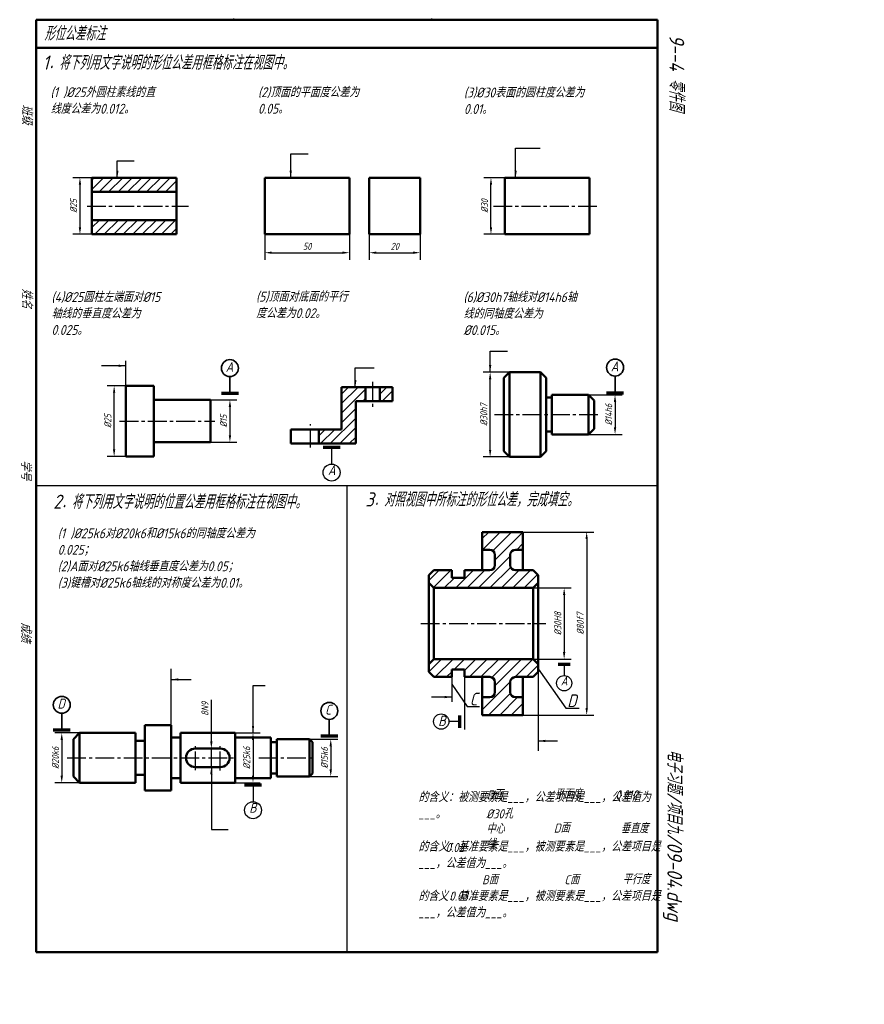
# Model space of a CAD drawing. Header units: millimetres. Extents: x 73 to 372, y -276 to 72.
import ezdxf

# ---------------------------------------------------------------- set-up
doc = ezdxf.new("R2010")
doc.units = ezdxf.units.MM
doc.header["$LTSCALE"] = 0.7
doc.linetypes.add('CENTER2', pattern=[28.575, 19.05, -3.175, 3.175, -3.175])
for name, color, linetype in [('剖面线层', 7, 'Continuous'), ('尺寸层', 221, 'Continuous'), ('符号层', 7, 'Continuous'), ('细实线层', 7, 'Continuous')]:
    doc.layers.add(name, color=color, linetype=linetype)
for name, color, linetype, lineweight in [('文字层', 227, 'Continuous', 20), ('点画线层', 3, 'CENTER2', 25), ('粗实线层', 7, 'Continuous', 50)]:
    doc.layers.add(name, color=color, linetype=linetype, lineweight=lineweight)
doc.styles.add('工程字体（斜）', font='gbeitc.shx', dxfattribs={"bigfont": 'gbcbig.shx'})
doc.styles.add('工程斜体', font='gbeitc.shx', dxfattribs={"bigfont": 'gbcbig.shx'})
doc.dimstyles.new('gb35', dxfattribs={"dimtxt": 2.5, "dimasz": 2.5, "dimexe": 2.5, "dimexo": 0, "dimgap": 1, "dimtad": 1, "dimdsep": 46, "dimtxsty": '工程字体（斜）', "dimcen": 0, "dimadec": 0, "dimazin": 0, "dimtfac": 1, "dimtmove": 0, "dimatfit": 3, "dimfxl": 0, "dimarcsym": 0})

# ---------------------------------------------------------------- blocks, each defined once
blk = doc.blocks.new('*D17')
at = {"layer": 'Defpoints', "color": 0, "ltscale": 0.5}
for p in [(98.66, 16.09), (94.45, -3.91), (98.66, -3.91)]:
    blk.add_point(p, dxfattribs=at)
at = {"layer": '尺寸层', "color": 0, "lineweight": -2, "ltscale": 0.5}
for p, q in [((98.66, 16.09), (91.95, 16.09)), ((94.45, 13.59), (94.45, -1.41)), ((98.66, -3.91), (91.95, -3.91))]:
    blk.add_line(p, q, dxfattribs=at)
at = {"layer": '尺寸层', "color": 0, "ltscale": 0.5}
for points in [[(94.03, 13.59), (94.86, 13.59), (94.45, 16.09)], [(94.03, -1.41), (94.86, -1.41), (94.45, -3.91)]]:
    blk.add_solid(points, dxfattribs=at)
at = {"layer": '尺寸层', "color": 0, "ltscale": 0.5, "insert": (92.2, 6.09), "char_height": 2.5, "attachment_point": 5, "rotation": 90, "style": '工程字体（斜）'}
blk.add_mtext('%%C25', dxfattribs=at)
blk = doc.blocks.new('*D18')
at = {"layer": 'Defpoints', "color": 0, "ltscale": 0.5}
for p in [(159.86, -3.91), (189.86, -3.91), (189.86, -10.44)]:
    blk.add_point(p, dxfattribs=at)
at = {"layer": '尺寸层', "color": 0, "lineweight": -2, "ltscale": 0.5}
for p, q in [((159.86, -3.91), (159.86, -12.94)), ((189.86, -3.91), (189.86, -12.94)), ((162.36, -10.44), (187.36, -10.44))]:
    blk.add_line(p, q, dxfattribs=at)
at = {"layer": '尺寸层', "color": 0, "ltscale": 0.5}
for points in [[(162.36, -10.02), (162.36, -10.85), (159.86, -10.44)], [(187.36, -10.02), (187.36, -10.85), (189.86, -10.44)]]:
    blk.add_solid(points, dxfattribs=at)
at = {"layer": '尺寸层', "color": 0, "ltscale": 0.5, "insert": (174.86, -8.19), "char_height": 2.5, "attachment_point": 5, "style": '工程字体（斜）'}
blk.add_mtext('50', dxfattribs=at)
blk = doc.blocks.new('*D19')
at = {"layer": 'Defpoints', "color": 0, "ltscale": 0.5}
for p in [(196.86, -3.91), (214.86, -3.91), (214.86, -10.44)]:
    blk.add_point(p, dxfattribs=at)
at = {"layer": '尺寸层', "color": 0, "lineweight": -2, "ltscale": 0.5}
for p, q in [((196.86, -3.91), (196.86, -12.94)), ((214.86, -3.91), (214.86, -12.94)), ((199.36, -10.44), (212.36, -10.44))]:
    blk.add_line(p, q, dxfattribs=at)
at = {"layer": '尺寸层', "color": 0, "ltscale": 0.5}
for points in [[(199.36, -10.02), (199.36, -10.85), (196.86, -10.44)], [(212.36, -10.02), (212.36, -10.85), (214.86, -10.44)]]:
    blk.add_solid(points, dxfattribs=at)
at = {"layer": '尺寸层', "color": 0, "ltscale": 0.5, "insert": (205.86, -8.19), "char_height": 2.5, "attachment_point": 5, "style": '工程字体（斜）'}
blk.add_mtext('20', dxfattribs=at)
blk = doc.blocks.new('*D20')
at = {"layer": 'Defpoints', "color": 0, "ltscale": 0.5}
for p in [(239.92, 16.09), (244.78, 16.09), (244.78, -3.91)]:
    blk.add_point(p, dxfattribs=at)
at = {"layer": '尺寸层', "color": 0, "lineweight": -2, "ltscale": 0.5}
for p, q in [((244.78, 16.09), (237.42, 16.09)), ((239.92, -1.41), (239.92, 13.59)), ((244.78, -3.91), (237.42, -3.91))]:
    blk.add_line(p, q, dxfattribs=at)
at = {"layer": '尺寸层', "color": 0, "ltscale": 0.5}
for points in [[(239.51, 13.59), (240.34, 13.59), (239.92, 16.09)], [(239.51, -1.41), (240.34, -1.41), (239.92, -3.91)]]:
    blk.add_solid(points, dxfattribs=at)
at = {"layer": '尺寸层', "color": 0, "ltscale": 0.5, "insert": (237.67, 6.09), "char_height": 2.5, "attachment_point": 5, "rotation": 90, "style": '工程字体（斜）'}
blk.add_mtext('%%C30', dxfattribs=at)
blk = doc.blocks.new('*D21')
at = {"layer": 'Defpoints', "color": 0, "ltscale": 0.5}
for p in [(106.55, -57.52), (110.64, -57.52), (110.64, -82.52)]:
    blk.add_point(p, dxfattribs=at)
at = {"layer": '尺寸层', "color": 0, "lineweight": -2, "ltscale": 0.5}
for p, q in [((110.64, -57.52), (104.05, -57.52)), ((106.55, -80.02), (106.55, -60.02)), ((110.64, -82.52), (104.05, -82.52))]:
    blk.add_line(p, q, dxfattribs=at)
at = {"layer": '尺寸层', "color": 0, "ltscale": 0.5}
for points in [[(106.13, -60.02), (106.96, -60.02), (106.55, -57.52)], [(106.13, -80.02), (106.96, -80.02), (106.55, -82.52)]]:
    blk.add_solid(points, dxfattribs=at)
at = {"layer": '尺寸层', "color": 0, "ltscale": 0.5, "insert": (104.3, -70.02), "char_height": 2.5, "attachment_point": 5, "rotation": 90, "style": '工程字体（斜）'}
blk.add_mtext('%%C25', dxfattribs=at)
blk = doc.blocks.new('*D22')
at = {"layer": 'Defpoints', "color": 0, "ltscale": 0.5}
for p in [(140.64, -62.52), (140.64, -77.52), (147.53, -77.52)]:
    blk.add_point(p, dxfattribs=at)
at = {"layer": '尺寸层', "color": 0, "lineweight": -2, "ltscale": 0.5}
for p, q in [((140.64, -62.52), (150.03, -62.52)), ((147.53, -65.02), (147.53, -75.02)), ((140.64, -77.52), (150.03, -77.52))]:
    blk.add_line(p, q, dxfattribs=at)
at = {"layer": '尺寸层', "color": 0, "ltscale": 0.5}
for points in [[(147.11, -65.02), (147.95, -65.02), (147.53, -62.52)], [(147.11, -75.02), (147.95, -75.02), (147.53, -77.52)]]:
    blk.add_solid(points, dxfattribs=at)
at = {"layer": '尺寸层', "color": 0, "ltscale": 0.5, "insert": (145.28, -70.02), "char_height": 2.5, "attachment_point": 5, "rotation": 90, "style": '工程字体（斜）'}
blk.add_mtext('%%c15', dxfattribs=at)
blk = doc.blocks.new('*D23')
at = {"layer": 'Defpoints', "color": 0, "ltscale": 0.5}
for p in [(239.62, -52.74), (246.45, -52.74), (246.45, -82.74)]:
    blk.add_point(p, dxfattribs=at)
at = {"layer": '尺寸层', "color": 0, "lineweight": -2, "ltscale": 0.5}
for p, q in [((246.45, -52.74), (237.12, -52.74)), ((239.62, -80.24), (239.62, -55.24)), ((246.45, -82.74), (237.12, -82.74))]:
    blk.add_line(p, q, dxfattribs=at)
at = {"layer": '尺寸层', "color": 0, "ltscale": 0.5}
for points in [[(239.21, -55.24), (240.04, -55.24), (239.62, -52.74)], [(239.21, -80.24), (240.04, -80.24), (239.62, -82.74)]]:
    blk.add_solid(points, dxfattribs=at)
at = {"layer": '尺寸层', "color": 0, "ltscale": 0.5, "insert": (237.37, -67.74), "char_height": 2.5, "attachment_point": 5, "rotation": 90, "style": '工程字体（斜）'}
blk.add_mtext('%%C30h7', dxfattribs=at)
blk = doc.blocks.new('*D24')
at = {"layer": 'Defpoints', "color": 0, "ltscale": 0.5}
for p in [(274.45, -60.74), (274.45, -74.74), (283.83, -74.74)]:
    blk.add_point(p, dxfattribs=at)
at = {"layer": '尺寸层', "color": 0, "lineweight": -2, "ltscale": 0.5}
for p, q in [((274.45, -60.74), (286.33, -60.74)), ((283.83, -63.24), (283.83, -72.24)), ((274.45, -74.74), (286.33, -74.74))]:
    blk.add_line(p, q, dxfattribs=at)
at = {"layer": '尺寸层', "color": 0, "ltscale": 0.5}
for points in [[(283.42, -63.24), (284.25, -63.24), (283.83, -60.74)], [(283.42, -72.24), (284.25, -72.24), (283.83, -74.74)]]:
    blk.add_solid(points, dxfattribs=at)
at = {"layer": '尺寸层', "color": 0, "ltscale": 0.5, "insert": (281.58, -67.74), "char_height": 2.5, "attachment_point": 5, "rotation": 90, "style": '工程字体（斜）'}
blk.add_mtext('%%C14h6', dxfattribs=at)
blk = doc.blocks.new('*D25')
at = {"layer": 'Defpoints', "color": 0, "ltscale": 0.5}
for p in [(254.84, -129.1), (254.84, -154.3), (265.82, -154.3)]:
    blk.add_point(p, dxfattribs=at)
at = {"layer": '尺寸层', "color": 0, "lineweight": -2, "ltscale": 0.5}
for p, q in [((254.84, -129.1), (268.32, -129.1)), ((265.82, -131.6), (265.82, -151.8)), ((254.84, -154.3), (268.32, -154.3))]:
    blk.add_line(p, q, dxfattribs=at)
at = {"layer": '尺寸层', "color": 0, "ltscale": 0.5}
for points in [[(265.4, -131.6), (266.24, -131.6), (265.82, -129.1)], [(265.4, -151.8), (266.24, -151.8), (265.82, -154.3)]]:
    blk.add_solid(points, dxfattribs=at)
at = {"layer": '尺寸层', "color": 0, "ltscale": 0.5, "insert": (263.57, -141.7), "char_height": 2.5, "attachment_point": 5, "rotation": 90, "style": '工程字体（斜）'}
blk.add_mtext('%%C30H8', dxfattribs=at)
blk = doc.blocks.new('*D26')
at = {"layer": 'Defpoints', "color": 0, "ltscale": 0.5}
for p in [(251.24, -109.3), (251.24, -174.1), (273.79, -174.1)]:
    blk.add_point(p, dxfattribs=at)
at = {"layer": '尺寸层', "color": 0, "lineweight": -2, "ltscale": 0.5}
for p, q in [((251.24, -109.3), (276.29, -109.3)), ((273.79, -111.8), (273.79, -171.6)), ((251.24, -174.1), (276.29, -174.1))]:
    blk.add_line(p, q, dxfattribs=at)
at = {"layer": '尺寸层', "color": 0, "ltscale": 0.5}
for points in [[(273.38, -111.8), (274.21, -111.8), (273.79, -109.3)], [(273.38, -171.6), (274.21, -171.6), (273.79, -174.1)]]:
    blk.add_solid(points, dxfattribs=at)
at = {"layer": '尺寸层', "color": 0, "ltscale": 0.5, "insert": (271.54, -141.7), "char_height": 2.5, "attachment_point": 5, "rotation": 90, "style": '工程字体（斜）'}
blk.add_mtext('%%C80f7', dxfattribs=at)
blk = doc.blocks.new('*D27')
at = {"layer": 'Defpoints', "color": 0, "ltscale": 0.5}
for p in [(94.32, -180.42), (88.01, -198.02), (94.32, -198.02)]:
    blk.add_point(p, dxfattribs=at)
at = {"layer": '尺寸层', "color": 0, "lineweight": -2, "ltscale": 0.5}
for p, q in [((94.32, -180.42), (85.51, -180.42)), ((88.01, -182.92), (88.01, -195.52)), ((94.32, -198.02), (85.51, -198.02))]:
    blk.add_line(p, q, dxfattribs=at)
at = {"layer": '尺寸层', "color": 0, "ltscale": 0.5}
for points in [[(87.59, -182.92), (88.43, -182.92), (88.01, -180.42)], [(87.59, -195.52), (88.43, -195.52), (88.01, -198.02)]]:
    blk.add_solid(points, dxfattribs=at)
at = {"layer": '尺寸层', "color": 0, "ltscale": 0.5, "insert": (85.76, -189.22), "char_height": 2.5, "attachment_point": 5, "rotation": 90, "style": '工程字体（斜）'}
blk.add_mtext('%%C20k6', dxfattribs=at)
blk = doc.blocks.new('*D28')
at = {"layer": 'Defpoints', "color": 0, "ltscale": 0.5}
for p in [(144.1, -185.92), (140.95, -192.52), (144.1, -192.52)]:
    blk.add_point(p, dxfattribs=at)
at = {"layer": '尺寸层', "color": 0, "lineweight": -2, "ltscale": 0.5}
for p, q in [((140.95, -183.42), (140.95, -168.71)), ((144.1, -185.92), (138.45, -185.92)), ((140.95, -192.52), (140.95, -185.92)), ((144.1, -192.52), (138.45, -192.52)), ((140.95, -195.02), (140.95, -197.52))]:
    blk.add_line(p, q, dxfattribs=at)
at = {"layer": '尺寸层', "color": 0, "ltscale": 0.5}
for points in [[(140.54, -183.42), (141.37, -183.42), (140.95, -185.92)], [(140.54, -195.02), (141.37, -195.02), (140.95, -192.52)]]:
    blk.add_solid(points, dxfattribs=at)
at = {"layer": '尺寸层', "color": 0, "ltscale": 0.5, "insert": (138.7, -171.88), "char_height": 2.5, "attachment_point": 5, "rotation": 90, "style": '工程字体（斜）'}
blk.add_mtext('8N9', dxfattribs=at)
blk = doc.blocks.new('*D29')
at = {"layer": 'Defpoints', "color": 0, "ltscale": 0.5}
for p in [(175.63, -182.62), (175.63, -195.82), (183.21, -195.82)]:
    blk.add_point(p, dxfattribs=at)
at = {"layer": '尺寸层', "color": 0, "lineweight": -2, "ltscale": 0.5}
for p, q in [((175.63, -182.62), (185.71, -182.62)), ((183.21, -185.12), (183.21, -193.32)), ((175.63, -195.82), (185.71, -195.82))]:
    blk.add_line(p, q, dxfattribs=at)
at = {"layer": '尺寸层', "color": 0, "ltscale": 0.5}
for points in [[(182.79, -185.12), (183.62, -185.12), (183.21, -182.62)], [(182.79, -193.32), (183.62, -193.32), (183.21, -195.82)]]:
    blk.add_solid(points, dxfattribs=at)
at = {"layer": '尺寸层', "color": 0, "ltscale": 0.5, "insert": (180.96, -189.22), "char_height": 2.5, "attachment_point": 5, "rotation": 90, "style": '工程字体（斜）'}
blk.add_mtext('%%C15k6', dxfattribs=at)
blk = doc.blocks.new('*D30')
at = {"layer": 'Defpoints', "color": 0, "ltscale": 0.5}
for p in [(149.33, -180.42), (149.33, -198.02), (155.7, -198.02)]:
    blk.add_point(p, dxfattribs=at)
at = {"layer": '尺寸层', "color": 0, "lineweight": -2, "ltscale": 0.5}
for p, q in [((149.33, -180.42), (158.2, -180.42)), ((155.7, -182.92), (155.7, -195.52)), ((149.33, -198.02), (158.2, -198.02))]:
    blk.add_line(p, q, dxfattribs=at)
at = {"layer": '尺寸层', "color": 0, "ltscale": 0.5}
for points in [[(155.29, -182.92), (156.12, -182.92), (155.7, -180.42)], [(155.29, -195.52), (156.12, -195.52), (155.7, -198.02)]]:
    blk.add_solid(points, dxfattribs=at)
at = {"layer": '尺寸层', "color": 0, "ltscale": 0.5, "insert": (153.45, -189.22), "char_height": 2.5, "attachment_point": 5, "rotation": 90, "style": '工程字体（斜）'}
blk.add_mtext('%%C25k6', dxfattribs=at)
blk = doc.blocks.new('基准代号上')
at = {"layer": '符号层', "lineweight": 35}
blk.add_line((0, 0), (0, 6), dxfattribs=at)
at = {"layer": '符号层', "lineweight": 70}
blk.add_line((3, 0), (-3, 0), dxfattribs=at)
at = {"layer": '符号层', "lineweight": 25}
blk.add_line((3, 0), (0, 0), dxfattribs=at)
at = {"layer": '符号层', "lineweight": 35}
blk.add_circle((0, 9), 3, dxfattribs=at)
at = {"layer": '细实线层', "ltscale": 0.5, "style": '工程字体（斜）'}
blk.add_attdef('A', (-1.51, 7.67), '', height=3.5, dxfattribs=at)
blk = doc.blocks.new('基准代号')
at = {"layer": '符号层', "lineweight": 70}
blk.add_line((-3, 0), (3, 0), dxfattribs=at)
at = {"layer": '符号层', "lineweight": 25}
for p, q in [((-3, 0), (0, 0)), ((0, 0), (0, -6))]:
    blk.add_line(p, q, dxfattribs=at)
blk.add_circle((0, -9), 3, dxfattribs=at)
at = {"layer": '符号层', "lineweight": 25, "style": '工程字体（斜）'}
blk.add_attdef('A', (-1.32, -9.88), '', height=3.5, dxfattribs=at)

msp = doc.modelspace()

# ---------------------------------------------------------------- hatches: boundary and pattern name
at = {"layer": '剖面线层', "ltscale": 0.5}
h = msp.add_hatch(dxfattribs=at)
h.set_pattern_fill('ANSI31', scale=0.75, style=0)
h.set_pattern_definition([(45, (-499.277, -663.4869), (-1.683798, 1.683798), [])])
h.paths.add_polyline_path([(128.658, 11.087), (128.658, 16.087), (98.658, 16.087), (98.658, 11.087)])
h.paths.add_polyline_path([(98.658, 1.087), (98.658, -3.913), (128.658, -3.913), (128.658, 1.087)])
h = msp.add_hatch(dxfattribs=at)
h.set_pattern_fill('ANSI31', scale=0.75, style=0)
h.set_pattern_definition([(45, (-491.8073, -661.884), (-1.683798, 1.683798), [])])
h.paths.add_polyline_path([(205.036, -57.994), (200.536, -57.994), (200.536, -62.994), (205.036, -62.994)])
h.paths.add_polyline_path([(192.036, -62.994), (195.536, -62.994), (195.536, -57.994), (187.036, -57.994), (187.036, -72.994), (179.036, -72.994), (179.036, -77.994), (192.036, -77.994)])
h = msp.add_hatch(dxfattribs=at)
h.set_pattern_fill('ANSI31', scale=0.9, style=0)
h.set_pattern_definition([(45, (-328.064, -599.735), (-2.020558, 2.020558), [])])
h.paths.add_polyline_path([(239.542, -122.797), (230.542, -122.797), (230.542, -125.497), (226.042, -125.497), (226.042, -122.797), (219.742, -122.797), (217.942, -124.597), (217.942, -127.297), (219.742, -129.097), (254.842, -129.097), (256.642, -127.297), (256.642, -124.597), (254.842, -122.797), (248.542, -122.797, -0.4142136), (246.742, -120.997), (246.742, -117.397, -0.4142136), (248.542, -115.597), (251.242, -115.597), (251.242, -109.297), (236.842, -109.297), (236.842, -115.597), (239.542, -115.597, -0.4142136), (241.342, -117.397), (241.342, -120.997, -0.4142136)])
h.paths.add_polyline_path([(241.342, -162.397), (241.342, -165.997, -0.4142136), (239.542, -167.797), (236.842, -167.797), (236.842, -174.097), (251.242, -174.097), (251.242, -167.797), (248.542, -167.797, -0.4142136), (246.742, -165.997), (246.742, -162.397, -0.4142136), (248.542, -160.597), (254.842, -160.597), (256.642, -158.797), (256.642, -156.097), (254.842, -154.297), (219.742, -154.297), (217.942, -156.097), (217.942, -158.797), (219.742, -160.597), (226.042, -160.597), (226.042, -157.897), (230.542, -157.897), (230.542, -160.597), (239.542, -160.597, -0.4142136)])

# ---------------------------------------------------------------- linework, layer by layer
at = {"layer": '剖面线层', "color": 7, "ltscale": 0.5}
for p, q in [((298.909, -92.97), (78.909, -92.97)), ((188.909, -92.97), (188.909, -257.97))]:
    msp.add_line(p, q, dxfattribs=at)
at = {"layer": '尺寸层'}
for p, q in [((110.644, -57.523), (110.644, -48.654)), ((126.771, -177.668), (126.771, -157.693))]:
    msp.add_line(p, q, dxfattribs=at)
at = {"layer": '尺寸层', "color": 7, "ltscale": 0.5}
for p, q in [((256.642, -157.673), (266.442, -171.66)), ((256.642, -158.797), (256.642, -186.692)), ((226.042, -160.597), (226.042, -169.367)), ((226.042, -163.186), (231.436, -171.052)), ((230.542, -160.597), (230.542, -179.139)), ((231.436, -171.052), (235.814, -171.052)), ((266.442, -171.66), (271.134, -171.66))]:
    msp.add_line(p, q, dxfattribs=at)
at = {"layer": '点画线层', "color": 7, "ltscale": 0.5}
for p, q in [((96.95, 6.087), (132.831, 6.087)), ((240.757, 6.087), (278.009, 6.087)), ((198.036, -56.122), (198.036, -65.234)), ((241.115, -67.736), (278.359, -67.736)), ((108.505, -70.023), (142.192, -70.023)), ((176.036, -79.417), (176.036, -71.119)), ((215.078, -141.697), (259.319, -141.697)), ((135.301, -193.607), (135.301, -185.07)), ((144.101, -193.685), (144.101, -185.114)), ((89.921, -189.218), (149.331, -189.218)), ((157.757, -189.218), (177.751, -189.218))]:
    msp.add_line(p, q, dxfattribs=at)
at = {"layer": '符号层', "lineweight": 70}
for p, q in [((263.759, -156.097), (267.895, -156.097)), ((228.742, -174.25), (228.742, -178.65))]:
    msp.add_line(p, q, dxfattribs=at)
at = {"layer": '符号层', "lineweight": 25}
for p, q in [((265.819, -156.097), (265.819, -160.1)), ((228.742, -176.369), (225.003, -176.369))]:
    msp.add_line(p, q, dxfattribs=at)
for centre in [(265.819, -162.8), (222.303, -176.369)]:
    msp.add_circle(centre, 2.7, dxfattribs=at)
at = {"layer": '粗实线层', "color": 7, "ltscale": 0.5}
for p, q in [((78.909, 72.03), (78.909, -257.97)), ((288.909, 72.03), (78.909, 72.03)), ((298.909, 72.03), (288.909, 72.03)), ((298.909, -257.97), (298.909, 72.03)), ((298.909, 62.03), (78.909, 62.03)), ((98.658, 16.087), (98.658, -3.913)), ((128.658, 16.087), (98.658, 16.087)), ((128.658, -3.913), (128.658, 16.087)), ((159.858, 16.087), (159.858, -3.913)), ((189.858, 16.087), (159.858, 16.087)), ((189.858, -3.913), (189.858, 16.087)), ((214.862, 16.087), (196.862, 16.087)), ((196.862, 16.087), (196.862, -3.913)), ((214.862, -3.913), (214.862, 16.087)), ((244.784, 16.087), (244.784, -3.913)), ((274.784, 16.087), (244.784, 16.087)), ((274.784, -3.913), (274.784, 16.087)), ((128.658, 11.087), (98.658, 11.087)), ((98.658, 1.087), (128.658, 1.087)), ((98.658, -3.913), (128.658, -3.913)), ((159.858, -3.913), (189.858, -3.913)), ((196.862, -3.913), (214.862, -3.913)), ((244.784, -3.913), (274.784, -3.913)), ((244.449, -54.736), (246.449, -52.736)), ((244.449, -67.736), (244.449, -54.736)), ((246.449, -52.736), (257.449, -52.736)), ((246.449, -52.736), (246.449, -67.736)), ((259.449, -54.736), (257.449, -52.736)), ((257.449, -52.736), (257.449, -67.736)), ((259.449, -54.736), (259.449, -67.736)), ((120.644, -57.523), (110.644, -57.523)), ((110.644, -57.523), (110.644, -82.523)), ((120.644, -82.523), (120.644, -57.523)), ((187.036, -72.994), (187.036, -57.994)), ((187.036, -57.994), (205.036, -57.994)), ((195.536, -62.994), (195.536, -57.994)), ((200.536, -62.994), (200.536, -57.994)), ((205.036, -57.994), (205.036, -62.994)), ((120.644, -62.523), (140.644, -62.523)), ((140.644, -62.523), (140.644, -77.523)), ((261.449, -61.736), (259.449, -61.736)), ((261.449, -67.736), (261.449, -60.736)), ((261.449, -60.736), (274.449, -60.736)), ((276.449, -62.736), (274.449, -60.736)), ((274.449, -60.736), (274.449, -67.736)), ((192.036, -77.994), (192.036, -62.994)), ((205.036, -62.994), (192.036, -62.994)), ((276.449, -62.736), (276.449, -67.736)), ((244.449, -67.736), (244.449, -80.736)), ((246.449, -82.736), (246.449, -67.736)), ((257.449, -82.736), (257.449, -67.736)), ((259.449, -80.736), (259.449, -67.736)), ((261.449, -67.736), (261.449, -74.736)), ((274.449, -74.736), (274.449, -67.736)), ((276.449, -72.736), (276.449, -67.736)), ((169.036, -77.994), (169.036, -72.994)), ((169.036, -72.994), (187.036, -72.994)), ((179.036, -77.994), (179.036, -72.994)), ((276.449, -72.736), (274.449, -74.736)), ((261.449, -73.736), (259.449, -73.736)), ((261.449, -74.736), (274.449, -74.736)), ((140.644, -77.523), (120.644, -77.523)), ((169.036, -77.994), (192.036, -77.994)), ((110.644, -82.523), (120.644, -82.523)), ((244.449, -80.736), (246.449, -82.736)), ((246.449, -82.736), (257.449, -82.736)), ((259.449, -80.736), (257.449, -82.736)), ((236.842, -122.797), (236.842, -109.297)), ((236.842, -109.297), (251.242, -109.297)), ((251.242, -109.297), (251.242, -122.797)), ((236.842, -122.797), (236.842, -115.597)), ((236.842, -115.597), (239.542, -115.597)), ((241.342, -117.397), (241.342, -120.997)), ((246.742, -117.397), (246.742, -120.997)), ((251.242, -115.597), (248.542, -115.597)), ((217.942, -124.597), (219.742, -122.797)), ((217.942, -141.697), (217.942, -124.597)), ((219.742, -122.797), (226.042, -122.797)), ((226.042, -122.797), (226.042, -125.497)), ((230.542, -125.497), (230.542, -122.797)), ((230.542, -122.797), (239.542, -122.797)), ((254.842, -122.797), (248.542, -122.797)), ((256.642, -124.597), (254.842, -122.797)), ((256.642, -141.697), (256.642, -124.597)), ((219.742, -129.097), (217.942, -127.297)), ((226.042, -125.497), (230.542, -125.497)), ((254.842, -129.097), (256.642, -127.297)), ((254.842, -129.097), (219.742, -129.097)), ((219.742, -129.097), (219.742, -141.697)), ((254.842, -129.097), (254.842, -141.697)), ((217.942, -141.697), (217.942, -158.797)), ((219.742, -154.297), (219.742, -141.697)), ((254.842, -154.297), (254.842, -141.697)), ((256.642, -141.697), (256.642, -158.797)), ((219.742, -154.297), (217.942, -156.097)), ((254.842, -154.297), (219.742, -154.297)), ((254.842, -154.297), (256.642, -156.097)), ((217.942, -158.797), (219.742, -160.597)), ((226.042, -160.597), (226.042, -157.897)), ((226.042, -157.897), (230.542, -157.897)), ((230.542, -157.897), (230.542, -160.597)), ((256.642, -158.797), (254.842, -160.597)), ((219.742, -160.597), (226.042, -160.597)), ((230.542, -160.597), (239.542, -160.597)), ((236.842, -160.597), (236.842, -174.097)), ((236.842, -160.597), (236.842, -167.797)), ((241.342, -165.997), (241.342, -162.397)), ((246.742, -165.997), (246.742, -162.397)), ((254.842, -160.597), (248.542, -160.597)), ((251.242, -174.097), (251.242, -160.597)), ((236.842, -167.797), (239.542, -167.797)), ((251.242, -167.797), (248.542, -167.797)), ((236.842, -174.097), (251.242, -174.097)), ((117.421, -189.218), (117.421, -177.668)), ((117.421, -177.668), (126.771, -177.668)), ((126.771, -177.668), (126.771, -200.768)), ((92.121, -182.618), (94.321, -180.418)), ((94.321, -180.418), (114.121, -180.418)), ((94.321, -180.418), (94.321, -189.218)), ((114.121, -180.418), (114.121, -189.218)), ((130.071, -189.218), (130.071, -180.418)), ((130.071, -180.418), (149.331, -180.418)), ((149.331, -198.018), (149.331, -180.418)), ((92.121, -189.218), (92.121, -182.618)), ((114.121, -183.168), (117.421, -183.168)), ((126.771, -182.068), (130.071, -182.068)), ((149.331, -182.068), (161.971, -182.068)), ((161.971, -182.068), (161.971, -189.218)), ((161.971, -183.718), (164.084, -183.718)), ((164.084, -195.818), (164.084, -182.618)), ((164.084, -182.618), (175.634, -182.618)), ((176.734, -183.718), (175.634, -182.618)), ((175.634, -182.618), (175.634, -195.818)), ((176.734, -183.718), (176.734, -194.718)), ((144.101, -185.918), (135.301, -185.918)), ((92.121, -189.218), (92.121, -195.818)), ((94.321, -198.018), (94.321, -189.218)), ((114.121, -198.018), (114.121, -189.218)), ((117.421, -189.218), (117.421, -200.768)), ((130.071, -189.218), (130.071, -198.018)), ((161.971, -196.368), (161.971, -189.218)), ((135.301, -192.518), (144.101, -192.518)), ((161.971, -194.718), (164.084, -194.718)), ((175.634, -195.818), (176.734, -194.718)), ((92.121, -195.818), (94.321, -198.018)), ((94.321, -198.018), (114.121, -198.018)), ((114.121, -195.268), (117.421, -195.268)), ((126.771, -196.368), (130.071, -196.368)), ((130.071, -198.018), (149.331, -198.018)), ((149.331, -196.368), (161.971, -196.368)), ((164.084, -195.818), (175.634, -195.818)), ((117.421, -200.768), (126.771, -200.768)), ((78.909, -257.97), (288.909, -257.97)), ((288.909, -257.97), (298.909, -257.97))]:
    msp.add_line(p, q, dxfattribs=at)
for centre, radius, start, end in [((239.542, -117.397), 1.8, 0, 90), ((248.542, -117.397), 1.8, 90, 180), ((239.542, -120.997), 1.8, 270, 0), ((248.542, -120.997), 1.8, 180, 270), ((239.542, -162.397), 1.8, 0, 90), ((248.542, -162.397), 1.8, 90, 180), ((239.542, -165.997), 1.8, 270, 0), ((248.542, -165.997), 1.8, 180, 270), ((135.301, -189.218), 3.3, 90, 270), ((144.101, -189.218), 3.3, 270, 90)]:
    msp.add_arc(centre, radius, start, end, dxfattribs=at)
at = {"layer": '粗实线层', "color": 7}
for p in [(148.909, 72.03), (218.909, 72.03)]:
    msp.add_point(p, dxfattribs=at)
at = {"layer": '细实线层', "color": 7}
for p in [(148.909, 72.03), (218.909, 72.03)]:
    msp.add_point(p, dxfattribs=at)

# ---------------------------------------------------------------- block references
at = {"layer": '尺寸层'}
for name, p, values in [('基准代号上', (147.53, -60.283), {'A': 'A'}), ('基准代号上', (283.834, -60.104), {'A': 'A'}), ('基准代号', (183.526, -79.259), {'A': 'A'}), ('基准代号上', (88.01, -179.454), {'A': 'D'}), ('基准代号上', (182.706, -181.593), {'A': 'C'}), ('基准代号', (155.702, -198.782), {'A': 'B'})]:
    msp.add_blockref(name, p, dxfattribs=at).add_auto_attribs(values)

# ---------------------------------------------------------------- texts
at = {"layer": '尺寸层', "color": 7, "style": '工程斜体'}
msp.add_text('B', height=3.727, dxfattribs=at).set_placement((221.203, -178.004))
at = {"layer": '尺寸层', "color": 7, "ltscale": 0.5, "char_height": 4.5, "width": 4.08782, "attachment_point": 1, "style": '工程斜体'}
for s, insert in [('C', (232.371, -166.155)), ('D', (266.899, -166.763))]:
    msp.add_mtext(s, dxfattribs=dict(at, insert=insert))
at = {"layer": '尺寸层', "char_height": 3.221, "width": 9.53686, "attachment_point": 1, "style": '工程斜体'}
for s, insert in [('D面', (238.497, -200.727)), ('平面度', (262.348, -200.528)), ('0.012', (283.997, -200.715)), ('%%C30孔中心线', (238.273, -207.425)), ('D面', (262.161, -212.457)), ('垂直度', (285.863, -212.643)), ('0.02', (223.902, -219.353)), ('B面', (236.78, -230.764)), ('C面', (265.894, -230.764)), ('平行度', (286.517, -230.67)), ('0.03', (225.208, -236.542))]:
    msp.add_mtext(s, dxfattribs=dict(at, insert=insert))
at = {"layer": '文字层', "color": 7, "style": '工程字体（斜）'}
for s, p in [('班级', (73.94, 41.996)), ('姓名', (73.916, -23.086)), ('学号', (73.538, -83.856)), ('成绩', (73.538, -141.287))]:
    msp.add_text(s, height=3.5, rotation=270, dxfattribs=at).set_placement(p)
at = {"layer": '符号层', "lineweight": 25, "style": '工程字体（斜）'}
msp.add_attdef('A', (264.628, -163.596), 'A', height=3.15, dxfattribs=at)
at = {"layer": '细实线层', "color": 7, "ltscale": 0.5, "style": '工程字体（斜）'}
for s, p in [('9--4 零件图 ', (303.078, 66.747)), ('电子习题/项目九/09-04.dwg', (302.34, -186.196))]:
    msp.add_text(s, height=5.25, rotation=270, dxfattribs=at).set_placement(p)
at = {"layer": '细实线层', "color": 7, "attachment_point": 1, "style": '工程斜体'}
for s, insert, char_height, width in [('形位公差标注', (81.793, 69.661), 5, 92.19056), ('1．将下列用文字说明的形位公差用框格标注在视图中。', (81.255, 59.345), 5, 110.97548), ('(1 )%%C25外圆柱素线的直线度公差为0.012。', (84.051, 48.111), 3.5, 40.21256), ('(2)顶面的平面度公差为0.05。', (157.465, 48.111), 3.5, 42.16063), ('(3)%%C30表面的圆柱度公差为0.01。', (230.343, 48.004), 3.5, 46.05676), ('(4)%%C25圆柱左端面对%%C15轴线的垂直度公差为0.025。', (84.372, -24.37), 3.5, 38.508), ('(5)顶面对底面的平行度公差为0.02。', (156.767, -24.263), 3.5, 35.5859), ('(6)%%C30h7轴线对%%C14h6轴线的同轴度公差为%%C0.015。', (230.182, -24.424), 3.5, 41.4301), ('2．将下列用文字说明的位置公差用框格标注在视图中。', (84.991, -96.072), 5, 101.46787), ('3．对照视图中所标注的形位公差，完成填空。', (195.462, -95.264), 5, 95.17454), ('(1 )%%C25k6对%%C20k6和%%C15k6的同轴度公差为0.025；\\P(2)A面对%%C25k6轴线垂直度公差为0.05；\\P(3)键槽对%%C25k6轴线的对称度公差为0.01。', (86.584, -108.004), 3.5, 71.35085), ('\\pt89.999;的含义：被测要素是___，公差项目是___，公差值为___。\\P\\P的含义：基准要素是___，被测要素是___，公差项目是___，公差值为___。\\P\\P的含义：基准要素是___，被测要素是___，公差项目是___，公差值为___。', (214.218, -201.369), 3.5, 86.05557)]:
    msp.add_mtext(s, dxfattribs=dict(at, insert=insert, char_height=char_height, width=width))

# ---------------------------------------------------------------- dimensions: what is measured, and where the dimension line sits
at = {"layer": '尺寸层', "color": 7, "ltscale": 0.5}
for base, p1, p2, text, picture, middle in [((94.445, -3.913), (98.658, 16.087), (98.658, -3.913), '%%C25', '*D17', (92.195, 6.087)), ((239.923, 16.087), (244.784, -3.913), (244.784, 16.087), '%%C30', '*D20', (237.673, 6.087)), ((239.624, -52.736), (246.449, -82.736), (246.449, -52.736), '%%C<>h7', '*D23', (237.374, -67.736)), ((106.545, -57.523), (110.644, -82.523), (110.644, -57.523), '%%C25', '*D21', (104.295, -70.023)), ((147.53, -77.523), (140.644, -62.523), (140.644, -77.523), '%%c15', '*D22', (145.28, -70.023)), ((283.834, -74.736), (274.449, -60.736), (274.449, -74.736), '%%C<>h6', '*D24', (281.584, -67.736)), ((273.793, -174.097), (251.242, -109.297), (251.242, -174.097), '%%C80f7', '*D26', (271.543, -141.697)), ((265.819, -154.297), (254.842, -129.097), (254.842, -154.297), '%%C30H8', '*D25', (263.569, -141.697)), ((88.01, -198.018), (94.321, -180.418), (94.321, -198.018), '%%C20k6', '*D27', (85.76, -189.218)), ((155.702, -198.018), (149.331, -180.418), (149.331, -198.018), '%%C25k6', '*D30', (153.452, -189.218)), ((183.208, -195.818), (175.634, -182.618), (175.634, -195.818), '%%C15k6', '*D29', (180.958, -189.218))]:
    dim = msp.add_linear_dim(base=base, p1=p1, p2=p2, angle=90, text=text, dimstyle='gb35', dxfattribs=at)
    dim.commit()
    dim.dimension.update_dxf_attribs({"geometry": picture, "text_midpoint": middle})
for base, p1, p2, text, picture, middle in [((189.858, -10.438), (159.858, -3.913), (189.858, -3.913), '50', '*D18', (174.858, -8.188)), ((214.862, -10.438), (196.862, -3.913), (214.862, -3.913), '20', '*D19', (205.862, -8.188))]:
    dim = msp.add_linear_dim(base=base, p1=p1, p2=p2, text=text, dimstyle='gb35', dxfattribs=at)
    dim.commit()
    dim.dimension.update_dxf_attribs({"geometry": picture, "text_midpoint": middle})
dim = msp.add_linear_dim(base=(140.952, -192.518), p1=(144.101, -185.918), p2=(144.101, -192.518), angle=90, text='8N9', dimstyle='gb35', dxfattribs=at)
dim.commit()
dim.dimension.update_dxf_attribs({"geometry": '*D28', "text_midpoint": (140.952, -171.876), "dimtype": 160})

# ---------------------------------------------------------------- leaders
at = {"layer": '尺寸层'}
for points in [[(169.053, 16.087), (169.053, 24.521), (175.279, 24.521)], [(248.64, 16.087), (248.64, 26.525), (257.358, 26.525)], [(107.673, 16.087), (107.673, 22.114), (113.588, 22.114)], [(239.624, -52.736), (239.624, -45.256), (245.772, -45.256)], [(110.644, -50.456), (102.08, -50.456)], [(191.914, -57.994), (191.914, -51.243), (198.561, -51.243)], [(126.771, -161.485), (133.838, -161.485)], [(155.702, -180.418), (155.702, -163.568), (159.998, -163.568)], [(140.952, -192.518), (140.952, -214.622), (146.93, -214.622)]]:
    msp.add_leader(points, dimstyle='gb35', dxfattribs=at)
at = {"layer": '尺寸层', "color": 7, "ltscale": 0.5}
msp.add_leader([(226.042, -167.705), (218.868, -167.705)], dimstyle='gb35', override={"dimgap": 1, "dimtad": 0}, dxfattribs=at)
at = {"layer": '细实线层', "color": 7, "ltscale": 0.5}
msp.add_leader([(256.642, -183.235), (263.423, -183.235)], dimstyle='gb35', override={"dimgap": 1, "dimtad": 0}, dxfattribs=at)

doc.saveas('drawing.dxf')
